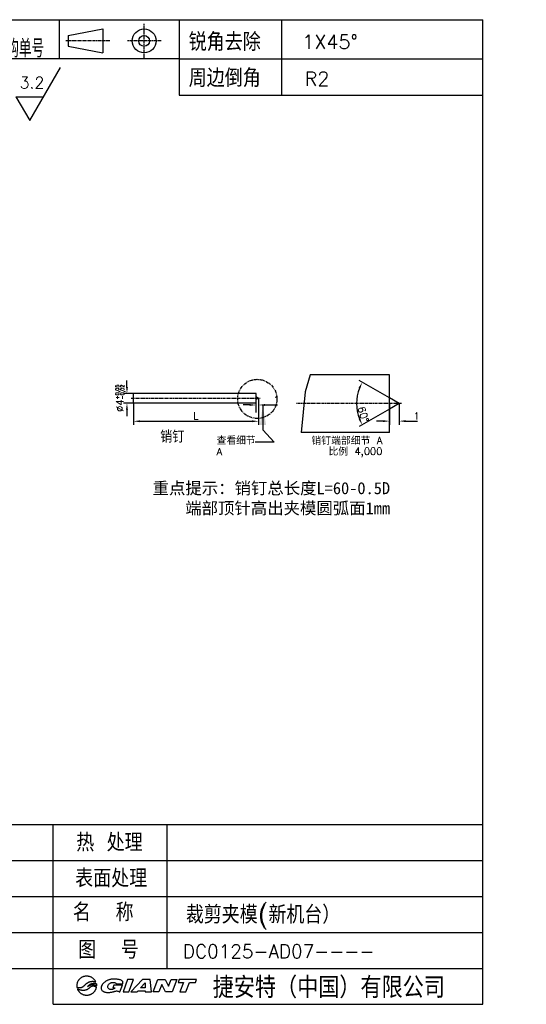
# Model space of a CAD drawing. Extents: x 6840 to 7447, y 1874 to 2284.
# Tile 2 of 2: x 7236 to 7447, y 1874 to 2284. Entities that reach past the tile are written whole.
import ezdxf

# ---------------------------------------------------------------- set-up
doc = ezdxf.new("R2010")
doc.units = 0
doc.header["$MEASUREMENT"] = 0
doc.linetypes.add('CENTER', pattern=[2, 1.25, -0.25, 0.25, -0.25])
doc.linetypes.add('PHANTOM', pattern=[2.5, 1.25, -0.25, 0.25, -0.25, 0.25, -0.25])
doc.layers.get('0').update_dxf_attribs({"linetype": 'CONTINUOUS'})
doc.layers.get('DEFPOINTS').update_dxf_attribs({"linetype": 'CONTINUOUS'})
for name, color, linetype in [('02___PRT_ALL_AXES', 7, 'CONTINUOUS'), ('CEN', 1, 'CENTER'), ('CON', 2, 'CONTINUOUS'), ('DEFAULT_3', 7, 'PHANTOM'), ('DIM', 7, 'CONTINUOUS')]:
    doc.layers.add(name, color=color, linetype=linetype)
doc.styles.add('HZ', font='complex.shx', dxfattribs={"bigfont": 'HZFS.SHX'})
doc.styles.get("Standard").update_dxf_attribs({"font": 'txt.shx', "bigfont": 'hzfs.shx'})
doc.styles.add('USER1', font='simplex.shx', dxfattribs={"bigfont": 'hzfs.shx'})
doc.dimstyles.new('DIMSTYLE_1', dxfattribs={"dimtxt": 3, "dimasz": 2.7, "dimexe": 1.5, "dimexo": 0, "dimgap": 0.75, "dimtad": 1, "dimtxsty": 'STANDARD', "dimblk": '_FILLED', "dimblk1": '_FILLED', "dimblk2": '_FILLED', "dimcen": 0.09, "dimadec": 0, "dimazin": 0, "dimtp": 0.01, "dimtm": 0.01, "dimtfac": 1, "dimtofl": 0, "dimtmove": 0, "dimatfit": 3, "dimldrblk": '_FILLED', "dimfxl": 1, "dimtolj": 1, "dimarcsym": 0})
doc.dimstyles.new('DIMSTYLE_11', dxfattribs={"dimtxt": 3, "dimasz": 2.7, "dimexe": 1.5, "dimexo": 0, "dimtad": 1, "dimdec": 1, "dimlfac": 0.25, "dimtxsty": 'STANDARD', "dimblk": '_FILLED', "dimblk1": '_FILLED', "dimblk2": '_FILLED', "dimcen": 0.09, "dimadec": 0, "dimazin": 0, "dimtp": 0.5, "dimtm": 0.5, "dimtfac": 1, "dimtdec": 1, "dimtofl": 0, "dimtmove": 0, "dimatfit": 3, "dimldrblk": '_FILLED', "dimfxl": 1, "dimtolj": 1, "dimarcsym": 0})
doc.dimstyles.new('DIMSTYLE_12', dxfattribs={"dimtxt": 3, "dimasz": 2.7, "dimexe": 1.5, "dimexo": 0, "dimtad": 1, "dimdec": 1, "dimtxsty": 'STANDARD', "dimblk": '_FILLED', "dimblk1": '_FILLED', "dimblk2": '_FILLED', "dimcen": 0.09, "dimadec": 0, "dimazin": 0, "dimtp": 0.5, "dimtm": 0.5, "dimtfac": 1, "dimtdec": 1, "dimtofl": 0, "dimtmove": 0, "dimatfit": 3, "dimldrblk": '_FILLED', "dimfxl": 1, "dimtolj": 1, "dimarcsym": 0})
doc.dimstyles.get("Standard").update_dxf_attribs({"dimtxt": 8, "dimasz": 8, "dimexe": 1, "dimexo": 0, "dimgap": 2, "dimtad": 1, "dimdec": 3, "dimrnd": 0.01, "dimdsep": 46, "dimtxsty": 'STANDARD', "dimcen": 0.09, "dimazin": 2, "dimtfac": 1, "dimtdec": 3, "dimtmove": 0, "dimatfit": 3, "dimfxl": 1, "dimtolj": 1, "dimarcsym": 0})

# ---------------------------------------------------------------- blocks, each defined once
blk = doc.blocks.new('_FILLED')
at = {"color": 0, "linetype": 'ByBlock'}
blk.add_solid([(0, 0), (-1, 0.15), (-1, -0.15)], dxfattribs=at)
blk = doc.blocks.new('*D21')
at = {"color": 0, "linetype": 'Continuous', "lineweight": -2, "transparency": 16777216}
for p, q in [((7389.65, 2123.74), (7389.65, 2114.91)), ((7393.65, 2123.74), (7393.65, 2114.91)), ((7386.95, 2116.41), (7384.25, 2116.41)), ((7396.35, 2116.41), (7401.3, 2116.41))]:
    blk.add_line(p, q, dxfattribs=at)
at = {"layer": 'DEFPOINTS', "color": 0, "linetype": 'Continuous', "transparency": 16777216}
for p in [(7389.65, 2123.74), (7393.65, 2123.74), (7393.65, 2116.41)]:
    blk.add_point(p, dxfattribs=at)
at = {"color": 0, "linetype": 'Continuous', "lineweight": -2, "transparency": 16777216, "xscale": 2.7, "yscale": 2.7, "zscale": 2.7}
blk.add_blockref('_FILLED', (7389.65, 2116.41), dxfattribs=at)
at = {"color": 0, "linetype": 'Continuous', "lineweight": -2, "transparency": 16777216, "xscale": 2.7, "yscale": 2.7, "zscale": 2.7, "rotation": 180}
blk.add_blockref('_FILLED', (7393.65, 2116.41), dxfattribs=at)
at = {"color": 0, "linetype": 'Continuous', "transparency": 16777216, "insert": (7399.67, 2120.04), "char_height": 3, "attachment_point": 1}
blk.add_mtext('\\A1;1', dxfattribs=at)
blk = doc.blocks.new('*D20')
at = {"color": 0, "linetype": 'Continuous', "lineweight": -2, "transparency": 16777216}
for p, q in [((7380.89, 2131.1), (7377.03, 2133.33)), ((7380.89, 2116.37), (7377.03, 2114.14))]:
    blk.add_line(p, q, dxfattribs=at)
blk.add_arc((7393.65, 2123.74), 17.69, 158.7529, 201.2471, dxfattribs=at)
at = {"layer": 'DEFPOINTS', "color": 0, "linetype": 'Continuous', "transparency": 16777216}
for p in [(7380.89, 2131.1), (7376.22, 2126.81), (7389.65, 2126.04), (7389.65, 2121.43), (7380.89, 2116.37)]:
    blk.add_point(p, dxfattribs=at)
at = {"color": 0, "linetype": 'Continuous', "lineweight": -2, "transparency": 16777216, "xscale": 2.7, "yscale": 2.7, "zscale": 2.7}
for p, rotation in [((7378.32, 2132.58), 64.37643264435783), ((7378.32, 2114.89), 295.6235673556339)]:
    blk.add_blockref('_FILLED', p, dxfattribs=dict(at, rotation=rotation))
at = {"color": 0, "linetype": 'Continuous', "transparency": 16777216, "insert": (7380.19, 2119.64), "char_height": 3, "attachment_point": 2, "rotation": 286.9115}
blk.add_mtext('\\A1;60°', dxfattribs=at)
blk = doc.blocks.new('*D19')
at = {"color": 0, "linetype": 'Continuous', "lineweight": -2, "transparency": 16777216}
for p, q in [((7280.43, 2130.64), (7280.43, 2133.34)), ((7283.16, 2127.94), (7278.93, 2127.94)), ((7283.16, 2123.94), (7278.93, 2123.94)), ((7280.43, 2121.24), (7280.43, 2118.54))]:
    blk.add_line(p, q, dxfattribs=at)
at = {"layer": 'DEFPOINTS', "color": 0, "linetype": 'Continuous', "transparency": 16777216}
for p in [(7283.16, 2127.94), (7280.43, 2123.94), (7283.16, 2123.94)]:
    blk.add_point(p, dxfattribs=at)
at = {"color": 0, "linetype": 'Continuous', "lineweight": -2, "transparency": 16777216, "xscale": 2.7, "yscale": 2.7, "zscale": 2.7}
for p, rotation in [((7280.43, 2127.94), 270), ((7280.43, 2123.94), 90)]:
    blk.add_blockref('_FILLED', p, dxfattribs=dict(at, rotation=rotation))
at = {"color": 0, "linetype": 'Continuous', "transparency": 16777216, "insert": (7275.68, 2125.94), "char_height": 3, "attachment_point": 2, "rotation": 90}
blk.add_mtext('\\A1;%%c4{\\H1.5;\\S+0,05^ -0,02;}', dxfattribs=at)
blk = doc.blocks.new('*D18')
at = {"color": 0, "linetype": 'Continuous', "lineweight": -2, "transparency": 16777216}
for p, q in [((7335.16, 2125.94), (7335.16, 2114.85)), ((7283.16, 2123.94), (7283.16, 2114.85)), ((7285.86, 2116.35), (7332.46, 2116.35))]:
    blk.add_line(p, q, dxfattribs=at)
at = {"layer": 'DEFPOINTS', "color": 0, "linetype": 'Continuous', "transparency": 16777216}
for p in [(7335.16, 2125.94), (7283.16, 2123.94), (7335.16, 2116.35)]:
    blk.add_point(p, dxfattribs=at)
at = {"color": 0, "linetype": 'Continuous', "lineweight": -2, "transparency": 16777216, "xscale": 2.7, "yscale": 2.7, "zscale": 2.7, "rotation": 180}
blk.add_blockref('_FILLED', (7283.16, 2116.35), dxfattribs=at)
at = {"color": 0, "linetype": 'Continuous', "lineweight": -2, "transparency": 16777216, "xscale": 2.7, "yscale": 2.7, "zscale": 2.7}
blk.add_blockref('_FILLED', (7335.16, 2116.35), dxfattribs=at)
at = {"color": 0, "linetype": 'Continuous', "transparency": 16777216, "insert": (7309.16, 2120.1), "char_height": 3, "attachment_point": 2}
blk.add_mtext('\\A1;L', dxfattribs=at)
blk = doc.blocks.new('*D17')
at = {"color": 0, "linetype": 'Continuous', "lineweight": -2, "transparency": 16777216}
for p, q in [((7334.16, 2120), (7334.16, 2124.63)), ((7335.16, 2125.94), (7335.16, 2121.63)), ((7331.46, 2123.13), (7328.76, 2123.13)), ((7337.86, 2123.13), (7343.06, 2123.13))]:
    blk.add_line(p, q, dxfattribs=at)
at = {"layer": 'DEFPOINTS', "color": 0, "linetype": 'Continuous', "transparency": 16777216}
for p in [(7335.16, 2125.94), (7335.16, 2123.13), (7334.16, 2120)]:
    blk.add_point(p, dxfattribs=at)
at = {"color": 0, "linetype": 'Continuous', "lineweight": -2, "transparency": 16777216, "xscale": 2.7, "yscale": 2.7, "zscale": 2.7}
blk.add_blockref('_FILLED', (7334.16, 2123.13), dxfattribs=at)
at = {"color": 0, "linetype": 'Continuous', "lineweight": -2, "transparency": 16777216, "xscale": 2.7, "yscale": 2.7, "zscale": 2.7, "rotation": 180}
blk.add_blockref('_FILLED', (7335.16, 2123.13), dxfattribs=at)
at = {"color": 0, "linetype": 'Continuous', "transparency": 16777216, "insert": (7341.31, 2126.88), "char_height": 3, "attachment_point": 1}
blk.add_mtext('\\A1;1', dxfattribs=at)
blk = doc.blocks.new('GIANT')
for p, q in [((231.03, 29.75), (230.98, 29.65)), ((231.09, 29.84), (231.03, 29.75)), ((231.15, 29.94), (231.09, 29.84)), ((231.21, 30.03), (231.15, 29.94)), ((231.28, 30.12), (231.21, 30.03)), ((231.35, 30.2), (231.28, 30.12)), ((231.43, 30.28), (231.35, 30.2)), ((231.51, 30.36), (231.43, 30.28)), ((231.59, 30.43), (231.51, 30.36)), ((231.68, 30.5), (231.59, 30.43)), ((231.77, 30.56), (231.68, 30.5)), ((231.87, 30.62), (231.77, 30.56)), ((231.97, 30.68), (231.87, 30.62)), ((232.07, 30.73), (231.97, 30.68)), ((232.17, 30.77), (232.07, 30.73)), ((232.27, 30.81), (232.17, 30.77)), ((232.38, 30.85), (232.27, 30.81)), ((232.49, 30.88), (232.38, 30.85)), ((232.6, 30.91), (232.49, 30.88)), ((232.72, 30.93), (232.6, 30.91)), ((232.83, 30.94), (232.72, 30.93)), ((232.95, 30.95), (232.83, 30.94)), ((233.07, 30.96), (232.95, 30.95)), ((233.18, 30.95), (233.07, 30.96)), ((233.3, 30.95), (233.18, 30.95)), ((233.42, 30.93), (233.3, 30.95)), ((233.53, 30.91), (233.42, 30.93)), ((233.65, 30.89), (233.53, 30.91)), ((233.76, 30.86), (233.65, 30.89)), ((233.87, 30.82), (233.76, 30.86)), ((233.98, 30.78), (233.87, 30.82)), ((234.09, 30.74), (233.98, 30.78)), ((234.19, 30.68), (234.09, 30.74)), ((234.16, 29.73), (234.25, 29.74)), ((234.29, 30.63), (234.19, 30.68)), ((234.25, 29.74), (234.33, 29.75)), ((234.39, 30.57), (234.29, 30.63)), ((234.33, 29.75), (234.41, 29.75)), ((234.49, 30.5), (234.39, 30.57)), ((234.41, 29.75), (234.49, 29.75)), ((234.58, 30.43), (234.49, 30.5)), ((234.49, 29.75), (234.58, 29.75)), ((234.67, 30.35), (234.58, 30.43)), ((234.58, 29.75), (234.66, 29.74)), ((234.66, 29.74), (234.74, 29.73)), ((234.75, 30.27), (234.67, 30.35)), ((234.83, 30.18), (234.75, 30.27)), ((234.91, 30.1), (234.83, 30.18)), ((234.98, 30), (234.91, 30.1)), ((235.05, 29.91), (234.98, 30)), ((235.11, 29.81), (235.05, 29.91)), ((235.16, 29.7), (235.11, 29.81)), ((237.56, 29.78), (237.46, 29.71)), ((237.66, 29.84), (237.56, 29.78)), ((237.76, 29.89), (237.66, 29.84)), ((237.87, 29.95), (237.76, 29.89)), ((237.97, 30), (237.87, 29.95)), ((238.08, 30.04), (237.97, 30)), ((238.19, 30.08), (238.08, 30.04)), ((238.3, 30.12), (238.19, 30.08)), ((238.42, 30.15), (238.3, 30.12)), ((238.53, 30.18), (238.42, 30.15)), ((238.65, 30.2), (238.53, 30.18)), ((238.76, 30.22), (238.65, 30.2)), ((238.88, 30.24), (238.76, 30.22)), ((238.99, 30.25), (238.88, 30.24)), ((239.11, 30.26), (238.99, 30.25)), ((239.23, 30.27), (239.11, 30.26)), ((239.35, 30.27), (239.23, 30.27)), ((239.46, 30.27), (239.35, 30.27)), ((239.58, 30.27), (239.46, 30.27)), ((239.7, 30.26), (239.58, 30.27)), ((239.82, 30.25), (239.7, 30.26)), ((239.93, 30.25), (239.82, 30.25)), ((240.05, 30.23), (239.93, 30.25)), ((240.17, 30.22), (240.05, 30.23)), ((240.28, 30.21), (240.17, 30.22)), ((240.4, 30.19), (240.28, 30.21)), ((240.52, 30.17), (240.4, 30.19)), ((240.63, 30.15), (240.52, 30.17)), ((240.75, 30.13), (240.63, 30.15)), ((240.86, 30.1), (240.75, 30.13)), ((240.97, 30.06), (240.86, 30.1)), ((241.08, 30.02), (240.97, 30.06)), ((241.19, 29.97), (241.08, 30.02)), ((241.28, 29.9), (241.19, 29.97)), ((241.37, 29.82), (241.28, 29.9)), ((241.44, 29.73), (241.37, 29.82)), ((242.59, 30.21), (241.52, 27.29)), ((243.97, 30.21), (242.59, 30.21)), ((242.89, 27.29), (243.97, 30.21)), ((246.06, 30.21), (243.34, 27.29)), ((247.83, 30.21), (246.06, 30.21)), ((248.13, 27.29), (247.83, 30.21)), ((248.52, 27.29), (249.6, 30.21)), ((249.6, 30.21), (251.31, 30.21)), ((251.31, 30.21), (252.1, 28.61)), ((252.1, 28.61), (252.7, 30.21)), ((252.7, 30.21), (253.99, 30.21)), ((253.99, 30.21), (252.92, 27.29)), ((254.56, 30.21), (254.3, 29.5)), ((258.57, 30.21), (254.56, 30.21)), ((258.31, 29.5), (258.57, 30.21)), ((230.79, 28.9), (230.78, 28.78)), ((230.78, 28.78), (230.78, 28.67)), ((230.78, 28.67), (230.79, 28.56)), ((230.8, 29.01), (230.79, 28.9)), ((230.79, 28.56), (230.8, 28.45)), ((230.82, 29.12), (230.8, 29.01)), ((230.8, 28.45), (230.82, 28.34)), ((230.84, 29.23), (230.82, 29.12)), ((230.82, 28.34), (230.9, 28.32)), ((230.87, 29.33), (230.84, 29.23)), ((230.9, 29.44), (230.87, 29.33)), ((230.94, 29.55), (230.9, 29.44)), ((230.9, 28.32), (230.98, 28.31)), ((231.01, 27.94), (230.93, 27.97)), ((230.93, 27.97), (230.97, 27.88)), ((230.98, 29.65), (230.94, 29.55)), ((230.97, 27.88), (231.01, 27.79)), ((230.98, 28.31), (231.07, 28.3)), ((231.08, 27.91), (231.01, 27.94)), ((231.01, 27.79), (231.06, 27.7)), ((231.06, 27.7), (231.11, 27.61)), ((231.07, 28.3), (231.15, 28.29)), ((231.15, 27.88), (231.08, 27.91)), ((231.11, 27.61), (231.17, 27.53)), ((231.15, 28.29), (231.23, 28.28)), ((231.23, 27.85), (231.15, 27.88)), ((231.17, 27.53), (231.23, 27.45)), ((231.23, 28.28), (231.31, 28.28)), ((231.3, 27.81), (231.23, 27.85)), ((231.38, 27.79), (231.3, 27.81)), ((231.31, 28.28), (231.39, 28.28)), ((231.46, 27.76), (231.38, 27.79)), ((231.39, 28.28), (231.48, 28.28)), ((231.53, 27.73), (231.46, 27.76)), ((231.48, 28.28), (231.56, 28.28)), ((231.61, 27.71), (231.53, 27.73)), ((231.56, 28.28), (231.64, 28.29)), ((231.69, 27.69), (231.61, 27.71)), ((231.64, 28.29), (231.72, 28.31)), ((231.77, 27.67), (231.69, 27.69)), ((231.72, 28.31), (231.8, 28.32)), ((231.85, 27.66), (231.77, 27.67)), ((231.8, 28.32), (231.88, 28.35)), ((231.93, 27.65), (231.85, 27.66)), ((231.88, 28.35), (231.96, 28.37)), ((232.01, 27.64), (231.93, 27.65)), ((231.96, 28.37), (232.03, 28.41)), ((232.09, 27.63), (232.01, 27.64)), ((232.03, 28.41), (232.11, 28.44)), ((232.18, 27.63), (232.09, 27.63)), ((232.11, 28.44), (232.18, 28.49)), ((232.18, 28.49), (232.25, 28.53)), ((232.26, 27.62), (232.18, 27.63)), ((232.25, 28.53), (232.31, 28.58)), ((232.34, 27.62), (232.26, 27.62)), ((232.31, 28.58), (232.37, 28.63)), ((232.42, 27.63), (232.34, 27.62)), ((232.37, 28.63), (232.44, 28.69)), ((232.5, 27.64), (232.42, 27.63)), ((232.44, 28.69), (232.5, 28.74)), ((232.5, 28.74), (232.56, 28.8)), ((232.58, 27.64), (232.5, 27.64)), ((232.56, 28.8), (232.62, 28.86)), ((232.66, 27.66), (232.58, 27.64)), ((232.62, 28.86), (232.68, 28.91)), ((232.74, 27.67), (232.66, 27.66)), ((232.68, 28.91), (232.74, 28.97)), ((232.74, 28.97), (232.8, 29.03)), ((232.82, 27.69), (232.74, 27.67)), ((232.8, 29.03), (232.86, 29.08)), ((232.9, 27.72), (232.82, 27.69)), ((232.86, 29.08), (232.92, 29.13)), ((232.98, 27.74), (232.9, 27.72)), ((232.92, 29.13), (232.98, 29.19)), ((232.98, 29.19), (233.05, 29.24)), ((233.05, 27.77), (232.98, 27.74)), ((233.05, 29.24), (233.11, 29.29)), ((233.13, 27.8), (233.05, 27.77)), ((233.11, 29.29), (233.18, 29.33)), ((233.2, 27.84), (233.13, 27.8)), ((233.18, 29.33), (233.25, 29.38)), ((233.27, 27.88), (233.2, 27.84)), ((233.25, 29.38), (233.32, 29.42)), ((233.34, 27.92), (233.27, 27.88)), ((233.28, 28.48), (233.35, 28.58)), ((233.38, 28.54), (233.28, 28.48)), ((233.32, 29.42), (233.39, 29.46)), ((233.41, 27.97), (233.34, 27.92)), ((233.35, 28.58), (233.43, 28.68)), ((233.48, 28.6), (233.38, 28.54)), ((233.39, 29.46), (233.46, 29.5)), ((233.47, 28.01), (233.41, 27.97)), ((233.43, 28.68), (233.51, 28.77)), ((233.46, 29.5), (233.54, 29.54)), ((233.54, 28.06), (233.47, 28.01)), ((233.59, 28.66), (233.48, 28.6)), ((233.51, 28.77), (233.61, 28.86)), ((233.54, 29.54), (233.61, 29.57)), ((233.6, 28.12), (233.54, 28.06)), ((233.69, 28.72), (233.59, 28.66)), ((233.66, 28.17), (233.6, 28.12)), ((233.61, 29.57), (233.69, 29.6)), ((233.61, 28.86), (233.7, 28.93)), ((233.72, 28.22), (233.66, 28.17)), ((233.69, 29.6), (233.77, 29.63)), ((233.8, 28.77), (233.69, 28.72)), ((233.7, 28.93), (233.8, 29.01)), ((233.78, 28.28), (233.72, 28.22)), ((233.77, 29.63), (233.84, 29.66)), ((233.85, 28.33), (233.78, 28.28)), ((233.8, 29.01), (233.91, 29.07)), ((233.91, 28.82), (233.8, 28.77)), ((233.84, 29.66), (233.92, 29.68)), ((233.91, 28.38), (233.85, 28.33)), ((233.91, 29.07), (234.02, 29.13)), ((234.02, 28.86), (233.91, 28.82)), ((233.97, 28.43), (233.91, 28.38)), ((233.92, 29.68), (234, 29.7)), ((234.04, 28.48), (233.97, 28.43)), ((234, 29.7), (234.08, 29.72)), ((234.02, 29.13), (234.13, 29.18)), ((234.13, 28.9), (234.02, 28.86)), ((234.11, 28.52), (234.04, 28.48)), ((234.08, 29.72), (234.16, 29.73)), ((234.18, 28.56), (234.11, 28.52)), ((234.13, 29.18), (234.25, 29.22)), ((234.25, 28.92), (234.13, 28.9)), ((234.26, 28.58), (234.18, 28.56)), ((234.25, 29.22), (234.37, 29.25)), ((234.37, 28.94), (234.25, 28.92)), ((234.34, 28.61), (234.26, 28.58)), ((234.42, 28.62), (234.34, 28.61)), ((234.37, 29.25), (234.49, 29.28)), ((234.49, 28.95), (234.37, 28.94)), ((234.5, 28.62), (234.42, 28.62)), ((234.49, 29.28), (234.62, 29.3)), ((234.61, 28.94), (234.49, 28.95)), ((234.58, 28.62), (234.5, 28.62)), ((234.66, 28.62), (234.58, 28.62)), ((234.72, 28.93), (234.61, 28.94)), ((234.62, 29.3), (234.74, 29.31)), ((234.74, 28.61), (234.66, 28.62)), ((234.84, 28.91), (234.72, 28.93)), ((234.74, 29.73), (234.82, 29.72)), ((234.74, 29.31), (234.86, 29.31)), ((234.82, 28.59), (234.74, 28.61)), ((234.82, 29.72), (234.9, 29.7)), ((234.9, 28.57), (234.82, 28.59)), ((234.96, 28.88), (234.84, 28.91)), ((234.86, 29.31), (234.99, 29.3)), ((234.9, 29.7), (234.98, 29.68)), ((234.98, 28.55), (234.9, 28.57)), ((234.91, 27.41), (234.97, 27.49)), ((235.07, 28.84), (234.96, 28.88)), ((234.97, 27.49), (235.03, 27.57)), ((234.98, 29.68), (235.06, 29.65)), ((235.06, 28.53), (234.98, 28.55)), ((234.99, 29.3), (235.11, 29.28)), ((235.03, 27.57), (235.08, 27.66)), ((235.06, 29.65), (235.13, 29.63)), ((235.13, 28.5), (235.06, 28.53)), ((235.18, 28.8), (235.07, 28.84)), ((235.08, 27.66), (235.13, 27.74)), ((235.11, 29.28), (235.23, 29.24)), ((235.13, 29.63), (235.21, 29.6)), ((235.21, 28.47), (235.13, 28.5)), ((235.13, 27.74), (235.18, 27.83)), ((235.21, 29.6), (235.16, 29.7)), ((235.29, 28.74), (235.18, 28.8)), ((235.18, 27.83), (235.22, 27.93)), ((235.28, 28.44), (235.21, 28.47)), ((235.22, 27.93), (235.26, 28.02)), ((235.23, 29.24), (235.34, 29.19)), ((235.26, 28.02), (235.29, 28.12)), ((235.36, 28.41), (235.28, 28.44)), ((235.39, 28.67), (235.29, 28.74)), ((235.29, 28.12), (235.32, 28.21)), ((235.32, 28.21), (235.34, 28.31)), ((235.34, 29.19), (235.36, 29.09)), ((235.34, 28.31), (235.36, 28.41)), ((235.36, 29.09), (235.37, 28.98)), ((235.37, 28.98), (235.38, 28.88)), ((235.38, 28.88), (235.39, 28.78)), ((235.39, 28.78), (235.39, 28.67)), ((236.46, 28.45), (236.44, 28.33)), ((236.44, 28.33), (236.44, 28.22)), ((236.44, 28.22), (236.44, 28.1)), ((236.44, 28.1), (236.46, 27.98)), ((236.5, 28.56), (236.46, 28.45)), ((236.46, 27.98), (236.5, 27.87)), ((236.54, 28.67), (236.5, 28.56)), ((236.5, 27.87), (236.56, 27.77)), ((236.59, 28.78), (236.54, 28.67)), ((236.56, 27.77), (236.62, 27.67)), ((236.64, 28.88), (236.59, 28.78)), ((236.62, 27.67), (236.7, 27.58)), ((236.7, 28.98), (236.64, 28.88)), ((236.77, 29.08), (236.7, 28.98)), ((236.7, 27.58), (236.79, 27.51)), ((236.85, 29.17), (236.77, 29.08)), ((236.79, 27.51), (236.89, 27.44)), ((236.92, 29.26), (236.85, 29.17)), ((237, 29.34), (236.92, 29.26)), ((237.09, 29.42), (237, 29.34)), ((237.18, 29.5), (237.09, 29.42)), ((237.27, 29.58), (237.18, 29.5)), ((237.36, 29.65), (237.27, 29.58)), ((237.46, 29.71), (237.36, 29.65)), ((237.99, 28.53), (238, 28.65)), ((238, 28.41), (237.99, 28.53)), ((238, 28.65), (238.04, 28.77)), ((238.03, 28.29), (238, 28.41)), ((238.08, 28.17), (238.03, 28.29)), ((238.04, 28.77), (238.09, 28.89)), ((238.16, 28.07), (238.08, 28.17)), ((238.09, 28.89), (238.15, 28.99)), ((238.15, 28.99), (238.23, 29.09)), ((238.25, 27.99), (238.16, 28.07)), ((238.23, 29.09), (238.32, 29.17)), ((238.35, 27.92), (238.25, 27.99)), ((238.32, 29.17), (238.42, 29.25)), ((238.47, 27.88), (238.35, 27.92)), ((238.42, 29.25), (238.52, 29.32)), ((238.59, 27.85), (238.47, 27.88)), ((238.52, 29.32), (238.64, 29.37)), ((238.71, 27.83), (238.59, 27.85)), ((238.64, 29.37), (238.75, 29.42)), ((238.84, 27.84), (238.71, 27.83)), ((238.75, 29.42), (238.87, 29.46)), ((238.96, 27.86), (238.84, 27.84)), ((238.87, 29.46), (238.99, 29.48)), ((239.08, 27.89), (238.96, 27.86)), ((238.99, 29.48), (239.11, 29.5)), ((239.2, 27.93), (239.08, 27.89)), ((239.11, 29.5), (239.24, 29.51)), ((239.4, 28.87), (239.12, 28.24)), ((239.12, 28.24), (239.73, 28.24)), ((239.31, 27.97), (239.2, 27.93)), ((239.24, 29.51), (239.36, 29.51)), ((239.42, 28.03), (239.31, 27.97)), ((239.36, 29.51), (239.49, 29.49)), ((241.41, 28.87), (239.4, 28.87)), ((239.53, 28.1), (239.42, 28.03)), ((239.49, 29.49), (239.61, 29.46)), ((239.63, 28.17), (239.53, 28.1)), ((239.61, 29.46), (239.72, 29.42)), ((239.73, 28.24), (239.63, 28.17)), ((239.63, 27.44), (239.74, 27.47)), ((239.72, 29.42), (239.83, 29.36)), ((239.74, 27.47), (239.85, 27.49)), ((239.83, 29.36), (239.92, 29.27)), ((239.85, 27.49), (239.97, 27.51)), ((239.92, 29.27), (239.97, 29.16)), ((239.97, 29.16), (241.47, 29.16)), ((239.97, 27.51), (240.09, 27.51)), ((240.09, 27.51), (240.2, 27.5)), ((240.2, 27.5), (240.32, 27.47)), ((240.32, 27.47), (240.43, 27.44)), ((240.75, 27.29), (241.41, 28.87)), ((241.49, 29.62), (241.44, 29.73)), ((241.47, 29.16), (241.5, 29.27)), ((241.51, 29.51), (241.49, 29.62)), ((241.5, 29.27), (241.51, 29.39)), ((241.51, 29.39), (241.51, 29.51)), ((244.83, 27.29), (245.04, 27.54)), ((245.04, 27.54), (246.64, 27.54)), ((245.61, 28.21), (246.64, 29.42)), ((246.64, 28.21), (245.61, 28.21)), ((246.64, 29.42), (246.64, 28.21)), ((246.64, 27.54), (246.64, 27.29)), ((250.49, 29.01), (249.85, 27.29)), ((251.35, 27.29), (250.49, 29.01)), ((254.3, 29.5), (255.52, 29.5)), ((255.52, 29.5), (254.71, 27.29)), ((256.09, 27.29), (256.91, 29.5)), ((256.91, 29.5), (258.31, 29.5)), ((231.23, 27.45), (231.29, 27.37)), ((231.29, 27.37), (231.36, 27.29)), ((231.36, 27.29), (231.43, 27.22)), ((231.43, 27.22), (231.5, 27.15)), ((231.5, 27.15), (231.57, 27.09)), ((231.57, 27.09), (231.65, 27.02)), ((231.65, 27.02), (231.73, 26.96)), ((231.73, 26.96), (231.82, 26.91)), ((231.82, 26.91), (231.9, 26.86)), ((231.9, 26.86), (231.99, 26.81)), ((231.99, 26.81), (232.08, 26.76)), ((232.08, 26.76), (232.18, 26.72)), ((232.18, 26.72), (232.27, 26.69)), ((232.27, 26.69), (232.37, 26.65)), ((232.37, 26.65), (232.46, 26.63)), ((232.46, 26.63), (232.56, 26.6)), ((232.56, 26.6), (232.66, 26.58)), ((232.66, 26.58), (232.76, 26.57)), ((232.76, 26.57), (232.86, 26.55)), ((232.86, 26.55), (232.96, 26.55)), ((232.96, 26.55), (233.06, 26.54)), ((233.06, 26.54), (233.16, 26.54)), ((233.16, 26.54), (233.26, 26.55)), ((233.26, 26.55), (233.36, 26.56)), ((233.36, 26.56), (233.46, 26.57)), ((233.46, 26.57), (233.56, 26.59)), ((233.56, 26.59), (233.66, 26.61)), ((233.66, 26.61), (233.76, 26.64)), ((233.76, 26.64), (233.85, 26.67)), ((233.85, 26.67), (233.95, 26.7)), ((233.95, 26.7), (234.04, 26.74)), ((234.04, 26.74), (234.13, 26.78)), ((234.13, 26.78), (234.22, 26.83)), ((234.22, 26.83), (234.31, 26.88)), ((234.31, 26.88), (234.39, 26.93)), ((234.39, 26.93), (234.48, 26.99)), ((234.48, 26.99), (234.56, 27.05)), ((234.56, 27.05), (234.63, 27.12)), ((234.63, 27.12), (234.71, 27.19)), ((234.71, 27.19), (234.78, 27.26)), ((234.78, 27.26), (234.85, 27.33)), ((234.85, 27.33), (234.91, 27.41)), ((236.89, 27.44), (236.99, 27.38)), ((236.99, 27.38), (237.09, 27.33)), ((237.09, 27.33), (237.2, 27.29)), ((237.2, 27.29), (237.32, 27.25)), ((237.32, 27.25), (237.43, 27.22)), ((237.43, 27.22), (237.54, 27.2)), ((237.54, 27.2), (237.66, 27.18)), ((237.66, 27.18), (237.78, 27.17)), ((237.78, 27.17), (237.89, 27.16)), ((237.89, 27.16), (238.01, 27.16)), ((238.01, 27.16), (238.13, 27.16)), ((238.13, 27.16), (238.25, 27.16)), ((238.25, 27.16), (238.36, 27.17)), ((238.36, 27.17), (238.48, 27.18)), ((238.48, 27.18), (238.6, 27.2)), ((238.6, 27.2), (238.71, 27.21)), ((238.71, 27.21), (238.83, 27.23)), ((238.83, 27.23), (238.94, 27.26)), ((238.94, 27.26), (239.06, 27.28)), ((239.06, 27.28), (239.17, 27.31)), ((239.17, 27.31), (239.29, 27.34)), ((239.29, 27.34), (239.4, 27.37)), ((239.4, 27.37), (239.51, 27.4)), ((239.51, 27.4), (239.63, 27.44)), ((240.43, 27.44), (240.54, 27.39)), ((240.54, 27.39), (240.64, 27.34)), ((240.64, 27.34), (240.75, 27.29)), ((241.52, 27.29), (242.89, 27.29)), ((243.34, 27.29), (244.83, 27.29)), ((246.64, 27.29), (248.13, 27.29)), ((249.85, 27.29), (248.52, 27.29)), ((252.92, 27.29), (251.35, 27.29)), ((254.71, 27.29), (256.09, 27.29))]:
    blk.add_line(p, q)

msp = doc.modelspace()

# ---------------------------------------------------------------- linework, layer by layer
at = {"color": 7, "linetype": 'Continuous'}
for p, q in [((7356.7077, 2135.7355), (7354.5781, 2128.5676)), ((7389.6452, 2135.7355), (7356.7077, 2135.7355)), ((7389.6452, 2111.7355), (7389.6452, 2135.7355)), ((7354.5781, 2128.5676), (7352.8506, 2111.7355)), ((7393.6452, 2123.7355), (7389.6452, 2126.0449)), ((7393.6452, 2123.7355), (7389.6452, 2121.4261)), ((7389.6452, 2111.7355), (7352.8506, 2111.7355))]:
    msp.add_line(p, q, dxfattribs=at)
at = {"color": 2, "linetype": 'Continuous'}
for p, q in [((7389.6452, 2126.0449), (7380.8921, 2131.0985)), ((7389.6452, 2121.4261), (7380.8921, 2116.3725))]:
    msp.add_line(p, q, dxfattribs=at)
at = {"layer": '02___PRT_ALL_AXES', "color": 2, "linetype": 'CENTER'}
for p, q in [((7282.1566, 2125.9426), (7336.1566, 2125.9426)), ((7394.6452, 2123.7355), (7350.9663, 2123.7355))]:
    msp.add_line(p, q, dxfattribs=at)
at = {"layer": '02___PRT_ALL_AXES', "color": 7, "linetype": 'Continuous'}
for p, q in [((7334.1566, 2127.9397), (7283.1566, 2127.9397)), ((7283.1566, 2123.9418), (7283.1566, 2127.9397)), ((7334.1566, 2123.9418), (7334.1566, 2127.9397)), ((7335.1566, 2125.9426), (7334.1566, 2126.5199)), ((7335.1566, 2125.9426), (7334.1566, 2125.3652)), ((7334.1566, 2123.9418), (7283.1566, 2123.9418))]:
    msp.add_line(p, q, dxfattribs=at)
at = {"layer": 'CEN'}
for p, q in [((7287.5715, 2267.6498), (7287.5715, 2281.8755)), ((7273.3578, 2274.7627), (7254.9322, 2274.7627)), ((7294.6886, 2274.7627), (7280.4543, 2274.7627))]:
    msp.add_line(p, q, dxfattribs=at)
at = {"layer": 'CON', "color": 2}
for p, q in [((7428.549, 1888.4566), (7428.549, 2283.6004)), ((7063.8566, 1888.4566), (7428.549, 1888.4566))]:
    msp.add_line(p, q, dxfattribs=at)
msp.add_lwpolyline([(6840.3072, 2283.6004), (7428.549, 2283.6004)], dxfattribs=at)
at = {"layer": 'DEFAULT_3', "color": 2, "linetype": 'PHANTOM'}
msp.add_circle((7334.6566, 2125.6539), 8.1623, dxfattribs=at)
at = {"layer": 'DIM'}
for p, q in [((7252.2071, 2283.6004), (7252.2071, 2267.2309)), ((7302.203, 2283.6004), (7302.203, 2267.2309)), ((7344.9083, 2267.2309), (7344.9083, 2283.6004)), ((7255.9745, 2277.013), (7270.3652, 2279.7325)), ((7255.9745, 2277.013), (7255.9745, 2272.5124)), ((7270.3652, 2279.7325), (7270.3652, 2269.7929)), ((7255.9745, 2272.5124), (7270.3652, 2269.7929)), ((7302.203, 2268.1178), (7302.203, 2252.1904)), ((7344.9083, 2252.1904), (7344.9083, 2268.1178)), ((7252.2071, 2267.2309), (7161.029, 2267.2309)), ((7239.9773, 2241.6007), (7252.7209, 2263.6734)), ((7302.203, 2267.2309), (7252.2071, 2267.2309)), ((7302.203, 2267.2309), (7428.549, 2267.2309)), ((7234.2497, 2251.5212), (7245.7049, 2251.5212)), ((7234.2497, 2251.5212), (7239.9773, 2241.6007)), ((7302.203, 2253.0773), (7302.203, 2252.1904)), ((7302.203, 2252.1904), (7428.549, 2252.1904)), ((7302.203, 2252.1904), (7428.549, 2252.1904)), ((7344.9083, 2252.1904), (7344.9083, 2253.0773)), ((7002.6682, 1948.4184), (7428.549, 1948.4184)), ((7297.1345, 1888.4566), (7297.1345, 1948.4184)), ((6840.3072, 1933.4279), (7428.549, 1933.4279)), ((6840.3072, 1918.4375), (7428.549, 1918.4375)), ((6840.3072, 1903.447), (7428.549, 1903.447)), ((7428.549, 1873.5183), (7428.549, 1888.4566)), ((7249.7001, 1873.5183), (7428.549, 1873.5183))]:
    msp.add_line(p, q, dxfattribs=at)
msp.add_lwpolyline([(7249.7001, 1873.5183), (7249.7001, 1948.4184)], dxfattribs=at)
for radius in [4.9698, 2.2503]:
    msp.add_circle((7287.5715, 2274.7627), radius, dxfattribs=at)

# ---------------------------------------------------------------- block references
at = {"xscale": 1.792599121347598, "yscale": 1.792599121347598, "zscale": 1.79259912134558}
msp.add_blockref('GIANT', (6845.8451, 1829.758), dxfattribs=at)

# ---------------------------------------------------------------- texts
at = {"color": 2, "linetype": 'Continuous', "char_height": 5}
for s, insert, width, attachment_point in [('销钉', (7294.288, 2112.4144), 18.636321, 1), ('{\\f宋体|b0|i0|c134|p2;重点提示：销钉总长度L=60-0.5D\\P          端部顶针高出夹模圆弧面1mm}', (7389.9052, 2090.9864), 173.661869, 3)]:
    msp.add_mtext(s, dxfattribs=dict(at, insert=insert, width=width, attachment_point=attachment_point))
at = {"color": 2, "linetype": 'Continuous', "line_spacing_factor": 0.9}
for s, insert, char_height, width, attachment_point in [('查看细节A', (7317.7525, 2109.6996), 3, 16.676845, 1), ('{\\f宋体|b0|i0|c134|p2;销钉端部细节} A\\P{\\f宋体|b0|i0|c134|p2;比例} 4,000', (7386.704, 2109.8693), 3, 30.6, 3), ('紧配销钉(仅需配一个，其余三个不用配销钉）', (7100.1262, 2065.8539), 6, 52.37192, 1)]:
    msp.add_mtext(s, dxfattribs=dict(at, insert=insert, char_height=char_height, width=width, attachment_point=attachment_point))
at = {"layer": 'DIM', "style": 'HZ', "width": 0.7}
msp.add_text('打刻图号、车种名、规格、请购单号', height=7.495221, dxfattribs=at).set_placement((7162.0206, 2267.8615))
at = {"layer": 'DIM'}
for s, height, style, p in [('锐角去除', 7.49522, 'HZ', (7306.1184, 2270.5904)), ('周边倒角', 7.49522, 'HZ', (7306.1184, 2255.5499)), ('热 处理', 7.49522, 'HZ', (7259.3329, 1937.1691)), ('表面处理', 7.49522, 'HZ', (7258.8735, 1922.2357)), ('名  称', 7.49522, 'HZ', (7257.9126, 1908.0967)), ('裁剪夹模(新机台）', 7.46601, 'HZ', (7304.9432, 1907.1251)), ('图  号', 7.49522, 'HZ', (7260.0955, 1892.4824)), ('DC0125-AD07----', 5.621416, 'USER1', (7303.655, 1892.7564)), ('捷安特（中国）有限公司', 8.783463, 'HZ', (7316.1011, 1876.1337))]:
    msp.add_text(s, height=height, dxfattribs=dict(at, style=style)).set_placement(p)
for s, p in [('1X45%%d', (7353.3354, 2271.405)), ('R2', (7354.3307, 2256.0507))]:
    msp.add_text(s, height=5.86797, dxfattribs=at).set_placement(p)
at = {"layer": 'DIM', "insert": (7235.777, 2259.7604), "char_height": 4.79978, "width": 11.913617, "attachment_point": 1}
msp.add_mtext('3.2', dxfattribs=at)

# ---------------------------------------------------------------- dimensions: what is measured, and where the dimension line sits
at = {"color": 2, "linetype": 'Continuous'}
dim = msp.add_linear_dim(base=(7280.4279, 2123.9418), p1=(7283.1566, 2127.9397), p2=(7283.1566, 2123.9418), angle=270, text='%%c<>', dimstyle='DIMSTYLE_1', override={"dimtol": 1, "dimtp": 0.05, "dimtm": 0.02, "dimtfac": 0.5}, dxfattribs=at)
dim.commit()
dim.dimension.update_dxf_attribs({"geometry": '*D19', "text_midpoint": (7280.4279, 2125.9408), "dimtype": 160})
dim = msp.add_angular_dim_2l(base=(7376.2228, 2126.8075), line1=((7380.8921, 2131.0985), (7389.6452, 2126.0449)), line2=((7389.6452, 2121.4261), (7380.8921, 2116.3725)), dimstyle='DIMSTYLE_11', dxfattribs=at)
dim.commit()
dim.dimension.update_dxf_attribs({"geometry": '*D20', "text_midpoint": (7376.719, 2118.5892), "dimtype": 162})
for base, p1, p2, text, dimstyle, picture, middle in [((7335.1566, 2116.3487), (7283.1566, 2123.9418), (7335.1566, 2125.9426), 'L', 'DIMSTYLE_1', '*D18', (7309.1566, 2116.3487)), ((7393.6452, 2116.412), (7389.6452, 2123.7355), (7393.6452, 2123.7355), '1', 'DIMSTYLE_12', '*D21', (7400.1702, 2116.412))]:
    dim = msp.add_linear_dim(base=base, p1=p1, p2=p2, text=text, dimstyle=dimstyle, dxfattribs=at)
    dim.commit()
    dim.dimension.update_dxf_attribs({"geometry": picture, "text_midpoint": middle, "dimtype": 160})
dim = msp.add_linear_dim(base=(7335.1566, 2123.1319), p1=(7334.1566, 2120.0018), p2=(7335.1566, 2125.9426), dimstyle='DIMSTYLE_1', dxfattribs=at)
dim.commit()
dim.dimension.update_dxf_attribs({"geometry": '*D17', "text_midpoint": (7341.8066, 2123.1319), "dimtype": 160})

# ---------------------------------------------------------------- leaders
at = {"color": 2, "linetype": 'Continuous', "annotation_type": 0, "has_hookline": 1, "hookline_direction": 1, "text_width": 16.0358}
msp.add_leader([(7336.958, 2122.7892), (7337.0261, 2112.7354), (7341.7413, 2107.6381), (7333.7413, 2107.6381)], dimstyle='STANDARD', override={"dimtad": 0}, dxfattribs=at)

doc.saveas('drawing.dxf')
